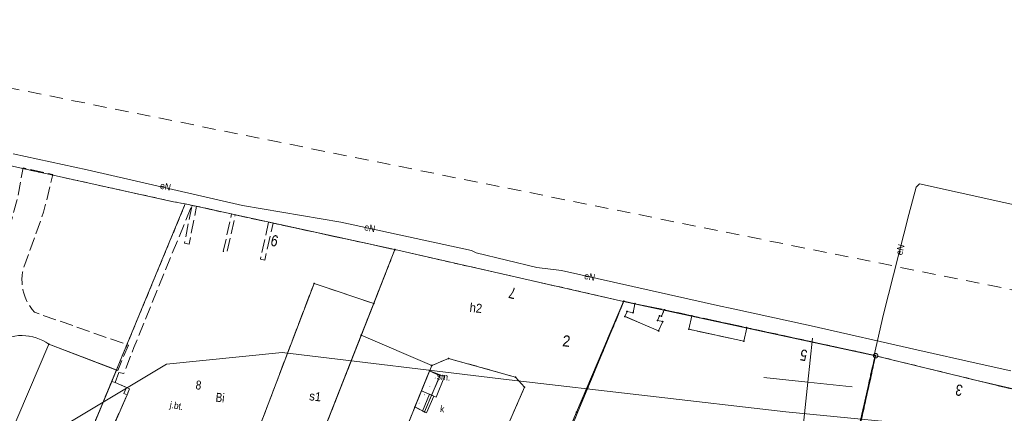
# Model space of a CAD drawing. Header units: millimetres. Extents: x -165388 to 921073, y -295343 to 494042.
# Tile 101 of 117: x 149163 to 259765, y 169789 to 214068. Entities that reach past the tile are written whole.
import ezdxf
from ezdxf.xclip import XClip

# ---------------------------------------------------------------- set-up
doc = ezdxf.new("R2010")
doc.units = ezdxf.units.MM
doc.header["$MEASUREMENT"] = 0
doc.header["$XCLIPFRAME"] = 0
for name, pattern in [('0.5_0.5', [1000, 500, -500]), ('1.0_0.5', [1500, 1000, -500]), ('1.5_0.5', [2000, 1500, -500]), ('1.5_1.0', [2500, 1500, -1000]), ('2.0_0.5', [2500, 2000, -500]), ('mz1.0_0.5', [1500, 1000, -500])]:
    doc.linetypes.add(name, pattern=pattern)
for name, color, linetype, lineweight in [('20231207_mdcp_Kolska_2-4_6_0_Nr_pióra__1', 7, 'Continuous', 13), ('bg-woz-oz.6640.12006.2023.pge-1_rzut_5_202-punkt graniczny_Nr_pióra__7', 7, 'Continuous', 18), ('bg-woz-oz.6640.12006.2023.pge-1_rzut_5_211-numer działki ewidencyjnej_Nr_pióra__7', 7, 'Continuous', 18), ('bg-woz-oz.6640.12006.2023.pge-1_rzut_5_216-obręb ewidencyjny_Nr_pióra__7', 7, 'Continuous', 18), ('bg-woz-oz.6640.12006.2023.pge-1_rzut_5_219-działka ewidencyjna_Nr_pióra__7', 7, 'Continuous', 18), ('bg-woz-oz.6640.12006.2023.pge-1_rzut_5_238-Punkt adresowy budynku_Nr_pióra__7', 7, 'Continuous', 18), ('bg-woz-oz.6640.12006.2023.pge-1_rzut_5_238-Punkt adresowy_Nr_pióra__7', 7, 'Continuous', 18), ('bg-woz-oz.6640.12006.2023.pge-1_rzut_5_312-budynek ewidencyjny_Nr_pióra__7', 7, 'Continuous', 18), ('bg-woz-oz.6640.12006.2023.pge-1_rzut_5_312-oznaczenie budynku ewidencyjnego-Atr117_Nr_pióra__7', 7, 'Continuous', 18), ('bg-woz-oz.6640.12006.2023.pge-1_rzut_5_320-blok - kondygnacja nadziemna-Atr25_Nr_pióra__7', 7, 'Continuous', 18), ('bg-woz-oz.6640.12006.2023.pge-1_rzut_5_320-blok - kondygnacja nadziemna_Nr_pióra__7', 7, 'Continuous', 18), ('bg-woz-oz.6640.12006.2023.pge-1_rzut_5__PKIG-01 RAMKA_Nr_pióra__7', 7, 'Continuous', 18), ('bg-woz-oz.6640.12006.2023.pge-1_rzut_5_blok - kondygnacja podziemna_Nr_pióra__7', 7, 'Continuous', 18), ('bg-woz-oz.6640.12006.2023.pge-1_rzut_5_blok - nawis_Nr_pióra__7', 7, 'Continuous', 18), ('bg-woz-oz.6640.12006.2023.pge-1_rzut_5_chodnik (powierzchnia)_Nr_pióra__7', 7, 'Continuous', 18), ('bg-woz-oz.6640.12006.2023.pge-1_rzut_5_inna budowla (powierzchnia)_Nr_pióra__7', 7, 'Continuous', 18), ('bg-woz-oz.6640.12006.2023.pge-1_rzut_5_jezdnia (powierzchnia)-Atr17_Nr_pióra__7', 7, 'Continuous', 18), ('bg-woz-oz.6640.12006.2023.pge-1_rzut_5_jezdnia (powierzchnia)_Nr_pióra__7', 7, 'Continuous', 18), ('bg-woz-oz.6640.12006.2023.pge-1_rzut_5_krawężnik (linia)_Nr_pióra__7', 7, 'Continuous', 18), ('bg-woz-oz.6640.12006.2023.pge-1_rzut_5_murek oporowy (linia)_Nr_pióra__7', 7, 'Continuous', 18), ('bg-woz-oz.6640.12006.2023.pge-1_rzut_5_ogrodzenie trwałe (linia)_Nr_pióra__7', 7, 'Continuous', 18), ('bg-woz-oz.6640.12006.2023.pge-1_rzut_5_podpora (powierzchnia)_Nr_pióra__7', 7, 'Continuous', 18), ('bg-woz-oz.6640.12006.2023.pge-1_rzut_5_wjazd do podziemia_Nr_pióra__7', 7, 'Continuous', 18), ('bg-woz-oz.6640.12006.2023.pge-1_rzut_5_właz okrągły - siec kanalizacyjna (punkt)-Atr17_Nr_pióra__7', 7, 'Continuous', 18), ('bg-woz-oz.6640.12006.2023.pge-1_rzut_5_śmietnik (powierzchnia)-Atr17_Nr_pióra__7', 7, 'Continuous', 18), ('bg-woz-oz.6640.12006.2023.pge-1_rzut_5_śmietnik (powierzchnia)_Nr_pióra__7', 7, 'Continuous', 18)]:
    doc.layers.add(name, color=color, linetype=linetype, lineweight=lineweight)
for name, color, linetype, lineweight, true_color in [('bg-woz-oz.6640.12006.2023.pge-1_rzut_5_0_Nr_pióra__5', 7, 'Continuous', 18, 0x1d1d1d), ('bg-woz-oz.6640.12006.2023.pge-1_rzut_5_210-oznaczenie konturu użytku gruntowego_Nr_pióra__3', 7, 'Continuous', 18, 0x959595), ('bg-woz-oz.6640.12006.2023.pge-1_rzut_5_218-kontur użytku gruntowego_Nr_pióra__3', 7, 'Continuous', 18, 0x959595), ('bg-woz-oz.6640.12006.2023.pge-1_rzut_5_przewód elektroenergetyczny (linia)-Atr1_Nr_pióra__1', 7, 'Continuous', 18, 0x4c4c4c), ('bg-woz-oz.6640.12006.2023.pge-1_rzut_5_przewód elektroenergetyczny (linia)_Nr_pióra__1', 7, 'Continuous', 18, 0x4c4c4c), ('bg-woz-oz.6640.12006.2023.pge-1_rzut_5_Zakres_Nr_pióra__3', 7, 'Continuous', 18, 0x959595)]:
    doc.layers.add(name, color=color, linetype=linetype, lineweight=lineweight, true_color=true_color)
for name, color, linetype in [('bg-woz-oz.6640.12006.2023.pge-1_rzut_5_203-punkt graniczny', 7, 'Continuous'), ('bg-woz-oz.6640.12006.2023.pge-1_rzut_5_wjazd do podziemia', 7, 'Continuous'), ('INW_GEO', 7, 'Continuous'), ('ZD_INNE', 7, 'Continuous')]:
    doc.layers.add(name, color=color, linetype=linetype)
doc.styles.add('GENERATED_STYLE_1', font='txt')
doc.linetypes.add('450-500k', pattern='A,0,[2,A.01.1_PROJEKT_ZAGOSPODAROWANIA_DZIAŁKI1.Shx,S=39.68253968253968,R=0,X=0,Y=0],-5000,0', length=5000)
doc.linetypes.add('902-500', pattern='A,0,[1,A.01.1_PROJEKT_ZAGOSPODAROWANIA_DZIAŁKI1.Shx,S=59.52380952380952,R=0,X=0,Y=0],-7500,0', length=7500)
picture_1 = doc.add_image_def('image1.tif', size_in_pixel=(4961, 3508))

# ---------------------------------------------------------------- blocks, each defined once
blk = doc.blocks.new('Rysunek_2_5', base_point=(-8071116841.925635, -4961354754.727498))
at = {"layer": 'bg-woz-oz.6640.12006.2023.pge-1_rzut_5_203-punkt graniczny', "linetype": 'Continuous', "lineweight": 0, "true_color": 0x000000}
for points in [[(166475.2449477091, 193590.4087163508, 0.9999999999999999), (166385.7542388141, 193599.9697307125, 0.9999999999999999)], [(167805.9198996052, 193337.6159658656, 0.9999999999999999), (167716.4291907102, 193347.1769802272, 0.9999999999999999)], [(191353.0659060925, 188197.030887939, 0.9999999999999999), (191263.5751971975, 188206.5919023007, 0.9999999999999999)], [(217039.9575056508, 182375.2785772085, 0.9999999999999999), (216950.4667976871, 182384.8395925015, 0.9999999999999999)]]:
    blk.add_hatch(color=18, dxfattribs=at).paths.add_polyline_path(points)
at = {"layer": 'bg-woz-oz.6640.12006.2023.pge-1_rzut_5_wjazd do podziemia', "linetype": 'Continuous', "lineweight": 0, "true_color": 0x000000}
for points in [[(195882.1647763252, 173752.1483534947, 0.9999999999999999), (195792.6740674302, 173761.7093678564, 0.9999999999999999)], [(195278.7606762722, 172810.9238892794, 0.9999999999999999), (195189.2699683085, 172820.484903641, 0.9999999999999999)], [(194675.3565771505, 171869.699425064, 0.9999999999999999), (194585.8658682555, 171879.2604394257, 0.9999999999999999)], [(194071.9524770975, 170928.4749608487, 0.9999999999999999), (193982.4617682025, 170938.0359752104, 0.9999999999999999)]]:
    blk.add_hatch(color=18, dxfattribs=at).paths.add_polyline_path(points)
at = {"layer": 'bg-woz-oz.6640.12006.2023.pge-1_rzut_5_0_Nr_pióra__5', "linetype": 'Continuous'}
for centre in [(191308.3205521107, 188201.8113955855), (182233.552548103, 184404.3667716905), (188930.9073248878, 182140.0701971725), (216995.212151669, 182380.059084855), (217038.1728047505, 182405.6399809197), (218275.107706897, 182122.6345971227), (221571.093712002, 181438.6197924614), (217146.9971500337, 180694.3956203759), (217387.5939948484, 181251.9914945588), (218056.3096739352, 181110.1488340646), (221046.0897162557, 180760.555781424), (221252.776700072, 180718.3599220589), (224666.0868050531, 180755.9648621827), (220818.6232885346, 180231.7278077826), (221388.9671815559, 180110.4519087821), (224323.5058058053, 179243.8014261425), (230839.3731703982, 179422.6099085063), (187524.6776966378, 178579.309290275), (220935.0966606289, 179062.7393759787), (152428.000189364, 177561.9952054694), (230506.7355846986, 177909.3841370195), (197321.1900498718, 175953.7339797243), (245248.5664105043, 176294.1677719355), (195446.0915345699, 175158.431799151), (160030.3751863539, 174637.8210633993), (195213.3134324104, 174579.8867661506), (196369.7235612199, 174013.8341048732), (204850.5195826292, 173851.9735774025), (205865.7669881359, 172717.7016930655), (193560.7928866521, 170502.3659691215), (194627.7123056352, 169945.8743231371), (211722.7331893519, 169929.7191053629)]:
    blk.add_circle(centre, 45, dxfattribs=at)
at = {"layer": 'bg-woz-oz.6640.12006.2023.pge-1_rzut_5_202-punkt graniczny_Nr_pióra__7', "linetype": 'Continuous'}
blk.add_circle((245306.1022134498, 176267.9069377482), 250, dxfattribs=at)
at = {"layer": 'bg-woz-oz.6640.12006.2023.pge-1_rzut_5_216-obręb ewidencyjny_Nr_pióra__7', "linetype": '1.5_1.0', "flags": 128}
blk.add_lwpolyline([(-165387.8878252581, 18031.94059059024), (-76197.38563615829, 25428.77905536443), (-70556.2409972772, 25892.12251454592), (-65858.74732490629, 17334.66651290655), (-32575.62591973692, -48795.33144179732), (-33434.92813501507, -58438.61406203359), (-34506.61248154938, -70352.18164883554), (-34884.88857913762, -73610.43381784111), (-34847.41146117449, -77777.99851074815), (-34351.29349306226, -149758.0225933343), (-33863.54637797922, -221063.339385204), (49110.58203876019, -210759.6646426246), (56097.97361306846, -261046.5223584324), (58810.17918419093, -280655.6131327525), (68525.01957118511, -283292.5765886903), (99614.28502108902, -291733.0607995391), (106152.5870971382, -295297.8196907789), (148135.3605072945, -233498.0847649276), (178386.0999243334, -164973.9629924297), (213466.6769439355, -61032.51256980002), (241423.674095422, 5413.522001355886), (261484.4032842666, 53112.3180501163), (312040.7621143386, 173321.7793321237), (283312.7159988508, 179106.3939575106), (128376.4298250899, 210362.689755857), (-61136.87913212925, 251960.7453299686), (-75011.46761514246, 249832.6488938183), (-79204.82803229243, 244658.8467704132), (-83859.66502968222, 238930.9333190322), (-91094.01775896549, 216683.5707640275), (-93826.92435290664, 221320.1343137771), (-108163.2622340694, 179476.3484410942), (-111617.6671888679, 170864.5898280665), (-131164.3164902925, 116493.4237450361), (-141165.8304715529, 87642.65914447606), (-161180.6289767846, 30113.35495300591)], close=True, dxfattribs=at)
at = {"layer": 'bg-woz-oz.6640.12006.2023.pge-1_rzut_5_218-kontur użytku gruntowego_Nr_pióra__3', "linetype": '0.5_0.5', "flags": 128}
for points in [[(166430.4995937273, 193595.189223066), (142219.949583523, 198927.3340227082)], [(167761.174544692, 193342.3964735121), (166430.4995937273, 193595.189223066)], [(167761.174544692, 193342.3964735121), (149662.6564087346, 149607.5792070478)], [(149662.6564087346, 149607.5792070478), (167761.174544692, 193342.3964735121)], [(191308.3205521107, 188201.8113955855), (167761.174544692, 193342.3964735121)], [(191308.3205521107, 188201.8113955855), (175092.5929229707, 146840.4093701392)], [(175092.5929229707, 146840.4093701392), (191308.3205521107, 188201.8113955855)], [(216995.212151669, 182380.059084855), (191308.3205521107, 188201.8113955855)], [(216995.212151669, 182380.059084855), (200631.9918278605, 143779.951303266)], [(200631.9918278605, 143779.951303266), (216995.212151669, 182380.059084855)], [(245306.1022134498, 176267.9069377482), (216995.212151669, 182380.059084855)], [(245306.1022134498, 176267.9069377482), (242270.848011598, 162542.6844647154)], [(242270.848011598, 162542.6844647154), (245306.1022134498, 176267.9069377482)], [(260546.0800491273, 172537.8029737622), (245306.1022134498, 176267.9069377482)]]:
    blk.add_lwpolyline(points, dxfattribs=at)
at = {"layer": 'bg-woz-oz.6640.12006.2023.pge-1_rzut_5_219-działka ewidencyjna_Nr_pióra__7', "linetype": 'Continuous', "flags": 128}
for points in [[(142219.949583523, 198927.3340227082), (166430.4995937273, 193595.189223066)], [(166430.4995937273, 193595.189223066), (167761.174544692, 193342.3964735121)], [(149662.6564087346, 149607.5792070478), (167761.174544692, 193342.3964735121)], [(167761.174544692, 193342.3964735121), (191308.3205521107, 188201.8113955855)], [(175092.5929229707, 146840.4093701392), (191308.3205521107, 188201.8113955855)], [(191308.3205521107, 188201.8113955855), (216995.212151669, 182380.059084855)], [(200631.9918278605, 143779.951303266), (216995.212151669, 182380.059084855)], [(216995.212151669, 182380.059084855), (245306.1022134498, 176267.9069377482)], [(242270.848011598, 162542.6844647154), (245306.1022134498, 176267.9069377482)], [(245306.1022134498, 176267.9069377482), (260546.0800491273, 172537.8029737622)]]:
    blk.add_lwpolyline(points, dxfattribs=at)
at = {"layer": 'bg-woz-oz.6640.12006.2023.pge-1_rzut_5_312-budynek ewidencyjny_Nr_pióra__7', "linetype": 'Continuous', "flags": 128}
for points in [[(188930.9073248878, 182140.0701971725), (191308.3205521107, 188201.8113955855)], [(191308.3205521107, 188201.8113955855), (216995.212151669, 182380.059084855)], [(173111.6078579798, 160397.5734598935), (182233.552548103, 184404.3667716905)], [(182233.552548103, 184404.3667716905), (188930.9073248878, 182140.0701971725)], [(188930.9073248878, 182140.0701971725), (179507.4732676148, 158135.3166969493)], [(179507.4732676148, 158135.3166969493), (188930.9073248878, 182140.0701971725)], [(206525.63704364, 157149.5042536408), (217038.1728047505, 182405.6399809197)], [(216995.212151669, 182380.059084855), (211722.7331893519, 169929.7191053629)], [(217038.1728047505, 182405.6399809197), (218275.107706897, 182122.6345971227)], [(218275.107706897, 182122.6345971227), (218056.3096739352, 181110.1488340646)], [(221252.776700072, 180718.3599220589), (221571.093712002, 181438.6197924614)], [(221571.093712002, 181438.6197924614), (224666.0868050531, 180755.9648621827)], [(217387.5939948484, 181251.9914945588), (217146.9971500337, 180694.3956203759)], [(217146.9971500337, 180694.3956203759), (220935.0966606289, 179062.7393759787)], [(218056.3096739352, 181110.1488340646), (217387.5939948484, 181251.9914945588)], [(220818.6232885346, 180231.7278077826), (221046.0897162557, 180760.555781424)], [(221046.0897162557, 180760.555781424), (221252.776700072, 180718.3599220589)], [(224666.0868050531, 180755.9648621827), (224323.5058058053, 179243.8014261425)], [(221388.9671815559, 180110.4519087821), (220818.6232885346, 180231.7278077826)], [(220935.0966606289, 179062.7393759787), (221388.9671815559, 180110.4519087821)], [(224323.5058058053, 179243.8014261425), (230506.7355846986, 177909.3841370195)], [(230506.7355846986, 177909.3841370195), (230839.3731703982, 179422.6099085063)], [(230839.3731703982, 179422.6099085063), (245248.5664105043, 176294.1677719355)], [(144452.8648676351, 158923.7518170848), (152428.000189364, 177561.9952054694)], [(152428.000189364, 177561.9952054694), (160030.3751863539, 174637.8210633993)], [(197321.1900498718, 175953.7339797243), (195446.0915345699, 175158.431799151)], [(204850.5195826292, 173851.9735774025), (197321.1900498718, 175953.7339797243)], [(245248.5664105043, 176294.1677719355), (242026.6817649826, 162045.8113998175)], [(195446.0915345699, 175158.431799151), (185765.8710340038, 151291.7388761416)], [(160030.3751863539, 174637.8210633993), (153756.5848520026, 159498.6382964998)], [(205865.7669881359, 172717.7016930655), (204850.5195826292, 173851.9735774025)], [(199673.0116475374, 158525.2677472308), (205865.7669881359, 172717.7016930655)], [(211722.7331893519, 169929.7191053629), (201303.3853638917, 145357.554144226)]]:
    blk.add_lwpolyline(points, dxfattribs=at)
at = {"layer": 'bg-woz-oz.6640.12006.2023.pge-1_rzut_5_320-blok - kondygnacja nadziemna_Nr_pióra__7', "linetype": 'Continuous', "flags": 128}
for points in [[(187524.6776966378, 178579.309290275), (195446.0915345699, 175158.431799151), (197321.1900498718, 175953.7339797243), (204850.5195826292, 173851.9735774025), (205865.7669881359, 172717.7016930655), (199673.0116475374, 158525.2677472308), (199395.276046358, 158655.5095817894), (197899.8532481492, 155295.3591896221), (198235.1246532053, 155138.8565218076), (195213.7688836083, 148321.2462868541), (194954.0500100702, 147584.6689958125), (201303.3853638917, 145357.554144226), (211722.7331893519, 169929.7191053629), (216995.212151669, 182380.059084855), (191308.3205521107, 188201.8113955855), (188930.9073248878, 182140.0701971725)], [(195446.0915345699, 175158.431799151), (187524.6776966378, 178579.309290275), (179507.4732676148, 158135.3166969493), (178173.6521311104, 154687.5027269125), (177986.6392882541, 154254.9218721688), (185765.8710340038, 151291.7388761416)]]:
    blk.add_lwpolyline(points, close=True, dxfattribs=at)
at = {"layer": 'bg-woz-oz.6640.12006.2023.pge-1_rzut_5__PKIG-01 RAMKA_Nr_pióra__7', "linetype": 'Continuous'}
for q in [(238237.7390405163, 178260.0771244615), (232734.8655126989, 173819.5385374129), (237175.4040997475, 168316.6650105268), (242678.2776266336, 172757.2035975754)]:
    blk.add_line((237706.5715696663, 173288.3710674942), q, dxfattribs=at)
at = {"layer": 'bg-woz-oz.6640.12006.2023.pge-1_rzut_5_blok - kondygnacja podziemna_Nr_pióra__7', "linetype": '1.0_0.5', "flags": 128}
blk.add_lwpolyline([(217038.1728047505, 182405.6399809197), (206525.63704364, 157149.5042536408), (207134.6922498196, 157014.0356030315), (205885.9427673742, 154080.0920566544), (203891.0947227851, 145292.2833841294), (216272.5118286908, 142481.0540303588), (226900.2771070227, 141234.9781123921), (228729.1463250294, 149316.4221271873), (234296.9468878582, 148057.8130176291), (236863.1173735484, 159369.2085565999), (240997.2394611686, 158434.7383528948), (242026.6817649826, 162045.8113998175), (245248.5664105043, 176294.1677719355), (230839.3731703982, 179422.6099085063), (224666.0868050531, 180755.9648621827), (221571.093712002, 181438.6197924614), (218275.107706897, 182122.6345971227)], close=True, dxfattribs=at)
at = {"layer": 'bg-woz-oz.6640.12006.2023.pge-1_rzut_5_blok - nawis_Nr_pióra__7', "linetype": '2.0_0.5', "flags": 128}
for points in [[(218275.107706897, 182122.6345971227), (218056.3096739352, 181110.1488340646), (217387.5939948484, 181251.9914945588), (217146.9971500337, 180694.3956203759), (220935.0966606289, 179062.7393759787), (221388.9671815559, 180110.4519087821), (220818.6232885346, 180231.7278077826), (221046.0897162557, 180760.555781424), (221252.776700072, 180718.3599220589), (221571.093712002, 181438.6197924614)], [(224666.0868050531, 180755.9648621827), (224323.5058058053, 179243.8014261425), (230506.7355846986, 177909.3841370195), (230839.3731703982, 179422.6099085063)]]:
    blk.add_lwpolyline(points, close=True, dxfattribs=at)
at = {"layer": 'bg-woz-oz.6640.12006.2023.pge-1_rzut_5_chodnik (powierzchnia)_Nr_pióra__7', "linetype": 'mz1.0_0.5', "flags": 128}
blk.add_lwpolyline([(197321.1900498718, 175953.7339797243), (195446.0915345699, 175158.431799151), (195213.3134324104, 174579.8867661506), (196369.7235612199, 174013.8341048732), (194627.7123056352, 169945.8743231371), (193560.7928866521, 170502.3659691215), (192196.7591159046, 167148.2920469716), (193616.3296969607, 166503.8392832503), (191312.9823757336, 160947.0874322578), (189929.9984397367, 161557.4606209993), (187172.4830595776, 154761.9467377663), (188859.4634328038, 154078.8675174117), (187785.3611707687, 151367.6308402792), (186079.5563077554, 152062.7781422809), (185765.8710340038, 151291.7388761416), (189621.7472981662, 149823.8089624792), (190118.9179038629, 149770.6922153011), (192116.4814047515, 149547.2194813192), (193308.628522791, 149409.7958765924), (193213.6983154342, 148615.3852418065), (195213.7688836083, 148321.2462868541), (198235.1246532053, 155138.8565218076), (197899.8532481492, 155295.3591896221), (199395.276046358, 158655.5095817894), (199673.0116475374, 158525.2677472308), (205865.7669881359, 172717.7016930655), (204850.5195826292, 173851.9735774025), (202304.156428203, 174586.6399537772), (199696.0081318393, 175307.7935157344)], close=True, dxfattribs=at)
at = {"layer": 'bg-woz-oz.6640.12006.2023.pge-1_rzut_5_inna budowla (powierzchnia)_Nr_pióra__7', "linetype": 'Continuous', "flags": 128}
blk.add_lwpolyline([(159513.3596481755, 173375.6028041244), (153756.5848520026, 159498.6382964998), (155311.3265428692, 159272.1912385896), (155667.164709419, 159214.0603559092), (155892.5064671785, 159723.0015043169), (157634.900120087, 163700.4082426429), (157886.5027111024, 164266.8851930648), (161234.6741724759, 171884.3025956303), (161515.7246021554, 172538.1455849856), (161150.6229611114, 172697.8352591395), (159872.7672183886, 173256.7491140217)], close=True, dxfattribs=at)
at = {"layer": 'bg-woz-oz.6640.12006.2023.pge-1_rzut_5_jezdnia (powierzchnia)_Nr_pióra__7', "linetype": '1.5_0.5', "flags": 128}
for points in [[(148634.0787829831, 178480.2328450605), (149031.4328698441, 178528.2924911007), (149434.4810293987, 178535.516154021), (149835.4045189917, 178522.8529926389), (150232.0786686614, 178470.4161835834), (150626.6281483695, 178398.0925492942), (151006.9848755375, 178287.0576009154), (151384.15459916, 178146.1924174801), (151748.1939056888, 177976.5593325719), (152100.1651296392, 177788.1017578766), (152428.000189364, 177561.9952054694), (160189.4697798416, 174620.8237046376), (161367.9354414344, 177461.7071384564), (150830.3418830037, 181152.0353071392), (150562.8472324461, 181472.2643066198), (150326.2451533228, 181799.2497133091), (150121.5979801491, 182142.934939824), (149927.95655597, 182495.501242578), (149776.2134475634, 182863.7050306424), (149631.9066863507, 183301.5127032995), (149532.0053091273, 183684.2916402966), (149464.0588378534, 184083.7703980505), (149425.9426034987, 184480.0621494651), (149408.7755279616, 184884.1726444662), (149430.3197674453, 185274.0903869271), (149482.7565774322, 185670.7645365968), (149565.0236234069, 186064.2516799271), (151851.7989469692, 192407.2130247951), (152898.4512910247, 196650.0327084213), (149549.1788228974, 197400.081996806), (148909.9518014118, 193958.5142116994), (147778.7380265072, 189865.5256470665), (130405.8762928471, 145580.5058851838), (130354.1194209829, 145284.3281924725), (130331.512846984, 144884.4670373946), (130358.6233342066, 144479.2942088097), (130387.0936958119, 144275.1142922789), (130485.9327366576, 143882.3919417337), (130627.7324324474, 143515.2504891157), (130777.6484098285, 143318.2093771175), (130971.2898349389, 142965.6430734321), (131071.1912121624, 142582.8641355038), (131091.5452921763, 142208.5838783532), (125851.4863476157, 124696.1545143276), (128764.3110165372, 124002.7913767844), (133327.4939628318, 138097.7891199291), (138920.0257686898, 137258.9279888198), (139723.3185535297, 139506.3088424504), (142844.1052241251, 139253.3453032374), (142942.7756229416, 141777.1448493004), (146072.4433716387, 141513.1755638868), (146558.8638782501, 142959.6869163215), (146714.3042106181, 143285.0149078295), (140126.836114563, 143848.0105344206), (140035.1777700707, 142801.8275918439), (136916.5157685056, 143074.6779562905), (137003.9247730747, 144081.0872493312), (134072.0629328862, 144313.8664243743), (133568.2637430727, 145152.1303309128), (135619.4563573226, 150796.1633624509), (136609.3795867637, 153566.678116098), (145112.0700100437, 176201.4932362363), (145231.6884938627, 176379.7947177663), (145476.6195369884, 176695.5616958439), (145739.3127335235, 176989.3171805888), (146030.7738324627, 177269.9422463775), (146338.9347493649, 177518.6124080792), (146674.8012332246, 177744.2087391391), (147017.4241252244, 177938.912499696), (147378.8715051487, 178121.5481786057), (147860.7021663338, 178301.3792503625), (148243.4811042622, 178401.2806266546)], [(160315.2495929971, 174386.1336139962), (159872.7672183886, 173256.7491140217), (161150.6229611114, 172697.8352591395), (161515.7246021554, 172538.1455849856), (161234.6741724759, 171884.3025956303), (157886.5027111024, 164266.8851930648), (157634.900120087, 163700.4082426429), (155892.5064671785, 159723.0015043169), (155667.164709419, 159214.0603559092), (155012.9382498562, 157232.3470218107), (178173.6521311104, 154687.5027269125), (179020.2879663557, 156869.9114341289), (177873.1413120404, 157334.4053039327), (175452.7706531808, 158307.0336338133), (175854.4170446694, 159430.7240601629), (173111.6078579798, 160397.5734598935), (182233.552548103, 184404.3667716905), (188930.9073248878, 182140.0701971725), (191308.3205521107, 188201.8113955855), (182846.9022056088, 190051.1625166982), (181952.6750529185, 190247.2691182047), (178165.8924510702, 191044.0611429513), (177783.4110530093, 191135.2092660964), (177626.4411304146, 191172.0934491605), (176700.8520029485, 187026.9656134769), (176210.0554071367, 187139.7428326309), (177125.7011201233, 191285.9330028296), (173382.9415077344, 192118.2493362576), (172449.9160367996, 187903.5176159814), (172036.5420682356, 187987.9093319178), (172960.686462, 192213.6467993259), (169042.1324353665, 193094.9153983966), (168193.2859988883, 188820.9056016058), (167681.5402442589, 188925.8640808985), (168511.5621909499, 193211.9419565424), (161983.0671185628, 177194.8494594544), (160867.8313316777, 174286.8692083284)]]:
    blk.add_lwpolyline(points, close=True, dxfattribs=at)
at = {"layer": 'bg-woz-oz.6640.12006.2023.pge-1_rzut_5_krawężnik (linia)_Nr_pióra__7', "linetype": 'Continuous', "flags": 128}
for points in [[(182846.9022056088, 190051.1625166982), (191308.3205521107, 188201.8113955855), (188930.9073248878, 182140.0701971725), (182233.552548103, 184404.3667716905), (173111.6078579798, 160397.5734598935), (175854.4170446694, 159430.7240601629)], [(160189.4697798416, 174620.8237046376), (152428.000189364, 177561.9952054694), (152100.1651296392, 177788.1017578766), (151748.1939056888, 177976.5593325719), (151384.15459916, 178146.1924174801), (151006.9848755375, 178287.0576009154), (150626.6281483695, 178398.0925492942), (150232.0786686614, 178470.4161835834), (149835.4045189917, 178522.8529926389), (149434.4810293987, 178535.516154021), (149031.4328698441, 178528.2924911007)], [(175452.7706531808, 158307.0336338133), (177873.1413120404, 157334.4053039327), (179020.2879663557, 156869.9114341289), (178173.6521311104, 154687.5027269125), (155012.9382498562, 157232.3470218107), (155667.164709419, 159214.0603559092), (155892.5064671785, 159723.0015043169), (157634.900120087, 163700.4082426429), (157886.5027111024, 164266.8851930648), (161234.6741724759, 171884.3025956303), (161515.7246021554, 172538.1455849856), (161150.6229611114, 172697.8352591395), (159872.7672183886, 173256.7491140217), (160315.2495929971, 174386.1336139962)]]:
    blk.add_lwpolyline(points, dxfattribs=at)
at = {"layer": 'bg-woz-oz.6640.12006.2023.pge-1_rzut_5_murek oporowy (linia)_Nr_pióra__7', "linetype": 'Continuous'}
for p, q in [((195212.9669664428, 171929.1737470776), (194398.2011787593, 170045.0674034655)), ((195212.9669664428, 171929.1737470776), (195442.4780923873, 171829.9806658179)), ((194398.2011787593, 170045.0674034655), (194627.7123056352, 169945.8743231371))]:
    blk.add_line(p, q, dxfattribs=at)
at = {"layer": 'bg-woz-oz.6640.12006.2023.pge-1_rzut_5_murek oporowy (linia)_Nr_pióra__7', "linetype": '450-500k'}
for p, q in [((195671.9892201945, 171730.7875845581), (194857.2234315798, 169846.6812409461)), ((195671.9892201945, 171730.7875845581), (195442.4780923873, 171829.9806658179)), ((194857.2234315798, 169846.6812409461), (194627.7123056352, 169945.8743231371))]:
    blk.add_line(p, q, dxfattribs=at)
at = {"layer": 'bg-woz-oz.6640.12006.2023.pge-1_rzut_5_ogrodzenie trwałe (linia)_Nr_pióra__7', "linetype": '902-500', "flags": 128}
blk.add_lwpolyline([(255554.9973882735, 173734.7966581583), (264790.6420053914, 171601.5904983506), (250720.3153688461, 137895.595359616)], dxfattribs=at)
at = {"layer": 'bg-woz-oz.6640.12006.2023.pge-1_rzut_5_podpora (powierzchnia)_Nr_pióra__7', "linetype": 'Continuous', "flags": 128}
blk.add_lwpolyline([(161150.6229611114, 172697.8352591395), (160878.453607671, 172032.9865207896), (161234.6741724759, 171884.3025956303), (161515.7246021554, 172538.1455849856)], close=True, dxfattribs=at)
at = {"layer": 'bg-woz-oz.6640.12006.2023.pge-1_rzut_5_przewód elektroenergetyczny (linia)_Nr_pióra__1', "linetype": 'Continuous', "flags": 128}
for points in [[(148429.3983038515, 198967.9122129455), (156754.7958837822, 197163.2640166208), (174190.1431279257, 193178.4972064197), (185230.3897552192, 191274.8810704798), (199898.1117093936, 188118.8182272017), (200452.5205781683, 187848.3911454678), (207246.6326933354, 186207.3425306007), (210043.2385662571, 185838.1601916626), (227901.5207914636, 181858.4923762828), (228973.6670274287, 181633.3203334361), (238081.7895596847, 179624.3643965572), (249943.6421664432, 176939.0426799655), (256934.1154573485, 175347.4135855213), (260503.2053273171, 174583.9363420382)], [(245130.3078001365, 176316.8592033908), (246177.5552239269, 180941.7778868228), (249034.5917278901, 192151.6994936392), (249865.3355045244, 195220.8141498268), (250249.0919195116, 195612.2614834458), (273739.0845213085, 190407.3841944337), (274710.7343012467, 190182.892090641), (286859.2035882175, 187356.32279329), (290734.7969608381, 186449.4732972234), (296919.6841539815, 185507.0984214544), (297186.8812646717, 184995.8199225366), (287562.4972591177, 162028.2834293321), (285370.5672863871, 156761.3352630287), (277700.4058770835, 138341.9317994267), (272735.2381786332, 126602.9706131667), (260824.1218151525, 98328.32990773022), (253799.0931086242, 81428.99348121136), (253275.7465261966, 81142.97188166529), (248104.7479370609, 83103.39877009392), (247663.7102942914, 81893.40463839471)]]:
    blk.add_lwpolyline(points, dxfattribs=at)
at = {"layer": 'bg-woz-oz.6640.12006.2023.pge-1_rzut_5_wjazd do podziemia_Nr_pióra__7', "linetype": 'Continuous', "flags": 128}
blk.add_lwpolyline([(193560.7928866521, 170502.3659691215), (194627.7123056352, 169945.8743231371), (196369.7235612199, 174013.8341048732), (195213.3134324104, 174579.8867661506)], close=True, dxfattribs=at)
at = {"layer": 'bg-woz-oz.6640.12006.2023.pge-1_rzut_5_Zakres_Nr_pióra__3', "linetype": 'Continuous', "flags": 128}
blk.add_lwpolyline([(278839.4577512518, 91676.85855552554), (281060.7109600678, 103336.8685971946), (281049.2809228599, 104736.0002417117), (280906.7239444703, 121757.4654398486), (280909.5285506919, 121877.8487192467), (280755.4964236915, 134555.9548120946), (280749.8023519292, 134596.7907961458), (280694.9454778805, 138695.813938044), (278585.9270337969, 149360.2098990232), (272802.3070544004, 158576.7786717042), (264118.9487827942, 165126.3045426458), (253670.3357119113, 168143.3701524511), (235230.3203754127, 169972.6690277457), (204147.1292478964, 173575.130593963), (178657.4474032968, 176630.2769854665), (165644.1117981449, 175315.2878507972), (154415.0638710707, 168580.0757035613), (147128.2796980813, 157702.6230413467)], dxfattribs=at)
at = {"layer": 'bg-woz-oz.6640.12006.2023.pge-1_rzut_5_śmietnik (powierzchnia)_Nr_pióra__7', "linetype": 'Continuous', "flags": 128}
blk.add_lwpolyline([(195213.3134324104, 174579.8867661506), (194286.450361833, 172305.4802827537), (195953.543911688, 171624.5257332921), (196883.5939848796, 173928.7624517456)], close=True, dxfattribs=at)
at = {"layer": 'bg-woz-oz.6640.12006.2023.pge-1_rzut_5_210-oznaczenie konturu użytku gruntowego_Nr_pióra__3', "linetype": 'Continuous', "insert": (171136.7832674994, 171118.0561586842), "char_height": 1000, "attachment_point": 7, "rotation": 353.9017619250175, "style": 'GENERATED_STYLE_1'}
blk.add_mtext('\\A1;{\\W0.790000x;\\fArial|b0|i0|c238|p38;Bi}', dxfattribs=at)
at = {"layer": 'bg-woz-oz.6640.12006.2023.pge-1_rzut_5_211-numer działki ewidencyjnej_Nr_pióra__7', "linetype": 'Continuous', "insert": (168895.1720376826, 172489.4938855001), "char_height": 1000, "attachment_point": 7, "rotation": 353.9017619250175, "style": 'GENERATED_STYLE_1'}
blk.add_mtext('\\A1;{\\W0.790000x;\\fArial|b0|i0|c238|p38;8}', dxfattribs=at)
at = {"layer": 'bg-woz-oz.6640.12006.2023.pge-1_rzut_5_238-Punkt adresowy budynku_Nr_pióra__7', "linetype": 'Continuous', "char_height": 1250, "attachment_point": 4, "style": 'GENERATED_STYLE_1'}
for s, insert, rotation in [('\\A1;{\\W0.790000x;\\fArial|b0|i0|c238|p38;7}', (204884.9112169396, 183225.7010556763), 167.23276194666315), ('\\A1;{\\W0.790000x;\\fArial|b0|i0|c238|p38;5}', (237603.4488001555, 176262.6040969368), 169.07176193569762)]:
    blk.add_mtext(s, dxfattribs=dict(at, insert=insert, rotation=rotation))
at = {"layer": 'bg-woz-oz.6640.12006.2023.pge-1_rzut_5_238-Punkt adresowy_Nr_pióra__7', "linetype": 'Continuous', "char_height": 1250, "attachment_point": 4, "style": 'GENERATED_STYLE_1'}
for s, insert, rotation in [('\\A1;{\\W0.790000x;\\fArial|b0|i0|c238|p38;9}', (178161.3605169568, 189126.2510517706), 166.92376190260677), ('\\A1;{\\W0.790000x;\\fArial|b0|i0|c238|p38;3}', (255065.1316916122, 172330.1170827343), 169.74276196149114)]:
    blk.add_mtext(s, dxfattribs=dict(at, insert=insert, rotation=rotation))
at = {"layer": 'bg-woz-oz.6640.12006.2023.pge-1_rzut_5_312-oznaczenie budynku ewidencyjnego-Atr117_Nr_pióra__7', "linetype": 'Continuous', "char_height": 1000, "attachment_point": 7, "rotation": 353.9017619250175, "style": 'GENERATED_STYLE_1'}
for s, insert in [('\\A1;{\\W0.900000x;\\fArial|b0|i0|c238|p38;h2}', (199664.9691771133, 181216.5525473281)), ('\\A1;{\\W0.900000x;\\fArial|b0|i0|c238|p38;s1}', (181651.1857706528, 171248.0385583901))]:
    blk.add_mtext(s, dxfattribs=dict(at, insert=insert))
at = {"layer": 'bg-woz-oz.6640.12006.2023.pge-1_rzut_5_320-blok - kondygnacja nadziemna-Atr25_Nr_pióra__7', "linetype": 'Continuous', "insert": (210082.0224750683, 177346.0188558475), "char_height": 1250, "attachment_point": 7, "rotation": 353.9017619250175, "style": 'GENERATED_STYLE_1'}
blk.add_mtext('\\A1;{\\W0.900000x;\\fArial|b0|i0|c238|p38;2}', dxfattribs=at)
at = {"layer": 'bg-woz-oz.6640.12006.2023.pge-1_rzut_5_jezdnia (powierzchnia)-Atr17_Nr_pióra__7', "linetype": 'Continuous', "insert": (166022.4573078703, 170680.7788405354), "char_height": 750, "attachment_point": 4, "rotation": 349.27776195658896, "style": 'GENERATED_STYLE_1'}
blk.add_mtext('\\A1;{\\W0.900000x;\\fArial|b0|i0|c238|p38;j.bt.}', dxfattribs=at)
at = {"layer": 'bg-woz-oz.6640.12006.2023.pge-1_rzut_5_przewód elektroenergetyczny (linia)-Atr1_Nr_pióra__1', "linetype": 'Continuous', "char_height": 750, "attachment_point": 4, "style": 'GENERATED_STYLE_1'}
for insert, rotation in [((164951.0139874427, 195428.3850637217), 348.82076193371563), ((187904.2750164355, 190753.5259069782), 348.82076193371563), ((247919.3934299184, 187612.9480891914), 75.77176196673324), ((212602.4346189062, 185278.7736521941), 348.82076193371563)]:
    blk.add_mtext('\\A1;{\\W0.900000x;\\fArial|b0|i0|c238|p38;eN}', dxfattribs=dict(at, insert=insert, rotation=rotation))
at = {"layer": 'bg-woz-oz.6640.12006.2023.pge-1_rzut_5_właz okrągły - siec kanalizacyjna (punkt)-Atr17_Nr_pióra__7', "linetype": 'Continuous', "insert": (196355.0456068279, 169936.3411524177), "char_height": 750, "attachment_point": 7, "rotation": 353.9017619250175, "style": 'GENERATED_STYLE_1'}
blk.add_mtext('\\A1;{\\W0.900000x;\\fArial|b0|i0|c238|p38;k}', dxfattribs=at)
at = {"layer": 'bg-woz-oz.6640.12006.2023.pge-1_rzut_5_śmietnik (powierzchnia)-Atr17_Nr_pióra__7', "linetype": 'Continuous', "insert": (195990.4676245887, 173603.9974664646), "char_height": 750, "attachment_point": 7, "rotation": 353.9017619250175, "style": 'GENERATED_STYLE_1'}
blk.add_mtext('\\A1;{\\W0.900000x;\\fArial|b0|i0|c238|p38;sm.}', dxfattribs=at)
blk = doc.blocks.new('Rysunek_3_6', base_point=(188221.5929863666, 121798.6003440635))
at = {"layer": '20231207_mdcp_Kolska_2-4_6_0_Nr_pióra__1'}
image = blk.add_image(picture_1, insert=(75928.03021990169, 59123.25048484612), size_in_units=(209999.7916666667, 148500.0416666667), rotation=-6.098238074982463, dxfattribs=at)
image.set_boundary_path([(-0.5, -0.5), (4960.5, 3507.5)])

msp = doc.modelspace()

# ---------------------------------------------------------------- block references
at = {"layer": 'INW_GEO', "color": 151, "linetype": 'Continuous', "lineweight": 13, "true_color": 0x80c2ff}
ref = msp.add_blockref('Rysunek_2_5', (-8071116841.925635, -4961354754.727498), dxfattribs=at)
XClip(ref).set_block_clipping_path([(-195425.9394250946, -263123.0086484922), (606609.6817159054, -348810.9449165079), (694192.2923495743, 470958.7517303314), (-107843.3287914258, 556646.6879983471)])
at = {"layer": 'ZD_INNE', "color": 151, "linetype": 'Continuous', "lineweight": 13, "true_color": 0x80c2ff}
ref = msp.add_blockref('Rysunek_3_6', (188221.5929863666, 121798.6003440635), dxfattribs=at)
XClip(ref).set_block_clipping_path([(75928.03021990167, 59123.2504848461), (284739.4774660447, 36814.2388748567), (300515.1557528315, 184473.9502032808), (91703.70850668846, 206782.9618132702)])

doc.saveas('drawing.dxf')
